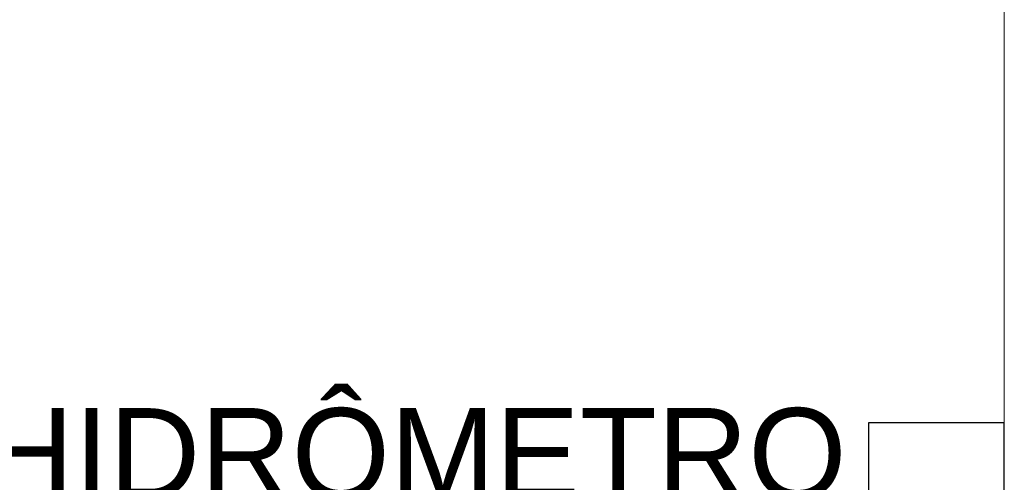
# Model space of a CAD drawing. Header units: millimetres. Extents: x -16331 to -10174, y -4135 to -3584.
# Tile 154 of 256: x -10338.34 to -10336.17, y -3996.42 to -3995.4. Entities that reach past the tile are written whole.
import ezdxf

# ---------------------------------------------------------------- set-up
doc = ezdxf.new("R2010")
doc.units = ezdxf.units.MM
doc.layers.add('A-DETL', color=7, linetype='Continuous', lineweight=5, true_color=0x00a600)
doc.layers.add('IFC-IfcSlab-Contorno', color=250, linetype='Continuous', lineweight=5)
doc.layers.add('Textos', color=7, linetype='Continuous')
doc.styles.add('Arial', font='arial.ttf', dxfattribs={"height": 100})

msp = doc.modelspace()

# ---------------------------------------------------------------- linework, layer by layer
at = {"color": 9, "ltscale": 2}
for p, q in [((-10336.4671, -3996.2898), (-10336.4671, -3997.8898)), ((-10336.1671, -3996.2898), (-10336.4671, -3996.2898)), ((-10336.1671, -3997.8898), (-10336.1671, -3996.2898))]:
    msp.add_line(p, q, dxfattribs=at)
at = {"layer": 'A-DETL', "linetype": 'Continuous', "lineweight": 5}
msp.add_line((-10336.1671, -3989.3698), (-10336.1671, -3998.2098), dxfattribs=at)
at = {"layer": 'IFC-IfcSlab-Contorno', "lineweight": 5}
msp.add_line((-10336.1671, -3996.2737), (-10336.1671, -3989.3698), dxfattribs=at)

# ---------------------------------------------------------------- texts
at = {"layer": 'Textos', "insert": (-10338.4243, -3996.4604), "char_height": 0.2, "width": 3.819207, "attachment_point": 7, "line_spacing_factor": 0.6, "style": 'Arial'}
msp.add_mtext('HIDRÔMETRO', dxfattribs=at)

doc.saveas('drawing.dxf')
